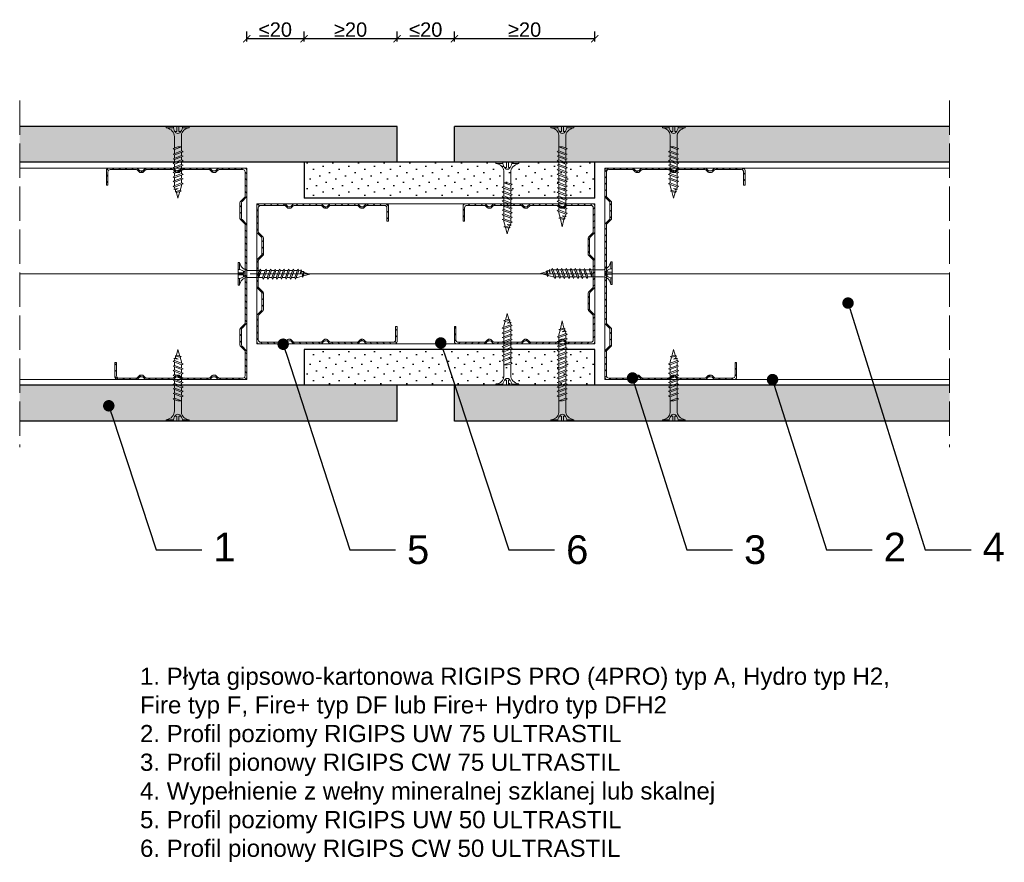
# Model space of a CAD drawing. Header units: millimetres. Extents: x 1770 to 2707, y 1567 to 1886.
# Tile 1 of 2: x 1770 to 2114, y 1567 to 1861. Entities that reach past the tile are written whole.
import ezdxf
from ezdxf import colors
from ezdxf.entities.mleader import LeaderData, LeaderLine
from ezdxf.math import Vec2, Vec3

# ---------------------------------------------------------------- set-up
doc = ezdxf.new("R2010")
doc.units = ezdxf.units.MM
doc.linetypes.add('ACAD_ISO02W100', pattern=[15, 12, -3])
for name, color, linetype, lineweight in [('_ISOVER WELNA', 7, 'BATTING', 9), ('_RIGIPS AKCESORIA', 7, 'Continuous', 18), ('_RIGIPS G-K', 7, 'Continuous', 25), ('_RIGIPS PROFIL', 7, 'Continuous', 18), ('OPISY', 7, 'Continuous', 9), ('PRZERYWANA', 7, 'ACAD_ISO02W100', 9), ('WYMIARY', 7, 'Continuous', 25)]:
    doc.layers.add(name, color=color, linetype=linetype, lineweight=lineweight)
doc.styles.get("Standard").update_dxf_attribs({"font": 'arial.ttf'})
doc.linetypes.add('BATTING', pattern='A,0.00254,-2.54,[134,ltypeshp.shx,S=2.54,R=0,X=-2.54,Y=0],-5.08,[134,ltypeshp.shx,S=2.54,R=180,X=2.54,Y=0],-2.54', length=10.16254)
doc.dimstyles.new('ISO-25', dxfattribs={"dimtxt": 5, "dimasz": 2.5, "dimexe": 2.5, "dimexo": 0.625, "dimtad": 1, "dimtxsty": 'Standard', "dimblk": 'ARCHTICK', "dimcen": 2.5, "dimadec": 0, "dimazin": 0, "dimtfac": 1, "dimtmove": 0, "dimatfit": 3, "dimfxl": 1, "dimfxlon": 1, "dimarcsym": 0})
pattern_1 = [(315, (-41.0986, 223.5387), (3.367596, 1.122532), [0, -3.175])]

# ---------------------------------------------------------------- blocks, each defined once
blk = doc.blocks.new('TN 25')
at = {"layer": '_RIGIPS AKCESORIA'}
for p, q in [((0, -0.84), (0, 7.16)), ((0, 7.16), (0.46, 7.16)), ((0.46, 7.16), (0.46, 4.78)), ((0.46, 4.78), (0, 4.78)), ((0, 3.5), (1.77, 3.5)), ((1.77, 3.5), (1.77, 4.2)), ((3.02, 4.46), (8.47, 4.46)), ((7.12, 4.46), (7.12, 3.18)), ((8.03, 2.01), (7.12, 4.46)), ((8.47, 4.46), (8.79, 5)), ((9.61, 1.51), (8.47, 4.46)), ((8.79, 5), (9.93, 2.01)), ((9, 4.46), (10.1, 4.46)), ((10.1, 4.46), (10.41, 5)), ((11.23, 1.51), (10.1, 4.46)), ((10.41, 5), (11.56, 2.01)), ((10.62, 4.46), (11.67, 4.46)), ((11.67, 4.46), (11.99, 5)), ((12.81, 1.51), (11.67, 4.46)), ((11.99, 5), (13.14, 2.01)), ((12.2, 4.46), (13.21, 4.46)), ((13.21, 4.46), (13.52, 5)), ((14.34, 1.51), (13.21, 4.46)), ((13.52, 5), (14.67, 2.01)), ((13.73, 4.46), (14.8, 4.46)), ((14.8, 4.46), (15.12, 5)), ((15.94, 1.51), (14.8, 4.46)), ((15.12, 5), (16.26, 2.01)), ((15.33, 4.46), (16.42, 4.46)), ((16.42, 4.46), (16.73, 5)), ((17.55, 1.51), (16.42, 4.46)), ((16.73, 5), (17.88, 2.01)), ((16.94, 4.46), (17.99, 4.46)), ((17.99, 4.46), (18.31, 5)), ((19.13, 1.51), (17.99, 4.46)), ((18.31, 5), (19.45, 2.01)), ((18.52, 4.46), (19.68, 4.46)), ((19.68, 4.46), (20, 5)), ((20.82, 1.51), (19.68, 4.46)), ((20, 5), (21.14, 2.01)), ((20.21, 4.46), (20.7, 4.46)), ((20.7, 4.46), (22.28, 3.98)), ((22.28, 3.98), (22.56, 4.37)), ((22.7, 2.36), (22.28, 3.98)), ((22.56, 4.37), (23.03, 2.71)), ((22.71, 3.85), (25, 3.24)), ((0, 2.83), (1.77, 2.83)), ((0.46, 1.64), (0, 1.64)), ((0.46, -0.84), (0.46, 1.64)), ((1.77, 2.83), (1.77, 2.18)), ((7.49, 2.01), (3.55, 2.01)), ((7.12, 3.18), (7.65, 1.53)), ((7.65, 1.53), (8.03, 2.01)), ((9.41, 2.01), (8.03, 2.01)), ((9.93, 2.01), (9.61, 1.51)), ((11.04, 2.01), (9.93, 2.01)), ((11.56, 2.01), (11.23, 1.51)), ((12.61, 2.01), (11.56, 2.01)), ((13.14, 2.01), (12.81, 1.51)), ((14.15, 2.01), (13.14, 2.01)), ((14.67, 2.01), (14.34, 1.51)), ((15.74, 2.01), (14.67, 2.01)), ((16.26, 2.01), (15.94, 1.51)), ((17.36, 2.01), (16.26, 2.01)), ((17.88, 2.01), (17.55, 1.51)), ((18.93, 2.01), (17.88, 2.01)), ((19.45, 2.01), (19.13, 1.51)), ((19.45, 2.01), (20.62, 2.01)), ((21.14, 2.01), (20.82, 1.51)), ((21.14, 2.01), (21.81, 2.12)), ((21.85, 1.83), (21.67, 3.28)), ((21.67, 3.28), (22.14, 2.4)), ((22.14, 2.4), (21.85, 1.83)), ((22.7, 2.36), (22.14, 2.4)), ((23.03, 2.71), (22.7, 2.36)), ((25, 3.24), (23.03, 2.71)), ((0, -0.84), (0.46, -0.84))]:
    blk.add_line(p, q, dxfattribs=at)
for centre, major_axis, ratio, start_param, end_param in [((3.09, 7.67), (0.17, 3.2), 0.826134, 1.773653, 3.180586), ((-0.04, 0.9), (0, 3.93), 0.848176, -0.720942, -0.151112), ((1.66, 3.18), (0, 0.895), 0.848176, -1.552777, -0.720942), ((3.37, -1.57), (0.28, 3.57), 0.832181, 0.035984, 1.430787), ((-2.73, 15.91), (0, 14.76), 0.848176, 3.399396, 3.475072), ((0.59, 4.62), (0, 2.81), 0.848176, 3.475072, 3.862535), ((1.66, 3.18), (0, 0.895), 0.848176, 3.862535, 4.730408)]:
    blk.add_ellipse(centre, major_axis=major_axis, ratio=ratio, start_param=start_param, end_param=end_param, dxfattribs=at)
blk = doc.blocks.new('CW 75 ULTRASTIL')
h = blk.add_hatch()
h.set_pattern_fill('ANSI31', color=256, scale=0.5, style=0)
h.paths.add_polyline_path([(106.07, 103.31, -0.414214), (106.87, 104.11), (115.19, 104.11, -0.198912), (115.55, 103.96), (116.25, 103.25, 0.198912), (116.61, 103.11), (117.19, 103.11, 0.198912), (117.55, 103.25), (118.25, 103.96, -0.198912), (118.61, 104.11), (127.89, 104.11, -0.198912), (128.25, 103.96), (128.95, 103.25, 0.198912), (129.31, 103.11), (129.89, 103.11, 0.198912), (130.25, 103.25), (130.95, 103.96, -0.198912), (131.31, 104.11), (140.59, 104.11, -0.198912), (140.95, 103.96), (141.65, 103.25, 0.198912), (142.01, 103.11), (142.59, 103.11, 0.198912), (142.95, 103.25), (143.65, 103.96, -0.198912), (144.01, 104.11), (153.17, 104.11, -0.414214), (153.97, 103.31), (153.97, 98.66), (154.52, 98.66), (154.52, 103.86, 0.414214), (153.72, 104.66), (144.01, 104.66, 0.198912), (143.65, 104.51), (142.95, 103.8, -0.198912), (142.59, 103.66), (142.01, 103.66, -0.198912), (141.65, 103.8), (140.95, 104.51, 0.198912), (140.59, 104.66), (131.31, 104.66, 0.198912), (130.95, 104.51), (130.25, 103.8, -0.198912), (129.89, 103.66), (129.31, 103.66, -0.198912), (128.95, 103.8), (128.25, 104.51, 0.198912), (127.89, 104.66), (118.61, 104.66, 0.198912), (118.25, 104.51), (117.55, 103.8, -0.198912), (117.19, 103.66), (116.61, 103.66, -0.198912), (116.25, 103.8), (115.55, 104.51, 0.198912), (115.19, 104.66), (106.32, 104.66, 0.414214), (105.52, 103.86), (105.52, 94.86, 0.198912), (105.67, 94.51), (107.17, 93, -0.198912), (107.32, 92.65), (107.32, 87.06, -0.198912), (107.17, 86.71), (105.67, 85.2, 0.198912), (105.52, 84.85), (105.52, 50.66, 0.198912), (105.67, 50.31), (107.17, 48.8, -0.198912), (107.32, 48.45), (107.32, 42.86, -0.198912), (107.17, 42.51), (105.67, 41, 0.198912), (105.52, 40.65), (105.52, 31.66, 0.414214), (106.32, 30.86), (115.19, 30.86, 0.198912), (115.55, 31), (116.25, 31.71, -0.198912), (116.61, 31.86), (117.19, 31.86, -0.198912), (117.55, 31.71), (118.25, 31, 0.198912), (118.61, 30.86), (127.89, 30.86, 0.198912), (128.25, 31), (128.95, 31.71, -0.198912), (129.31, 31.86), (129.89, 31.86, -0.198912), (130.25, 31.71), (130.95, 31, 0.198912), (131.31, 30.86), (140.59, 30.86, 0.198912), (140.95, 31), (141.65, 31.71, -0.198912), (142.01, 31.86), (142.59, 31.86, -0.198912), (142.95, 31.71), (143.65, 31, 0.198912), (144.01, 30.86), (150.72, 30.86, 0.414214), (151.52, 31.66), (151.52, 36.86), (150.97, 36.86), (150.97, 32.21, -0.414214), (150.17, 31.41), (144.01, 31.41, -0.198912), (143.65, 31.55), (142.95, 32.26, 0.198912), (142.59, 32.41), (142.01, 32.41, 0.198912), (141.65, 32.26), (140.95, 31.55, -0.198912), (140.59, 31.41), (131.31, 31.41, -0.198912), (130.95, 31.55), (130.25, 32.26, 0.198912), (129.89, 32.41), (129.31, 32.41, 0.198912), (128.95, 32.26), (128.25, 31.55, -0.198912), (127.89, 31.41), (118.61, 31.41, -0.198912), (118.25, 31.55), (117.55, 32.26, 0.198912), (117.19, 32.41), (116.61, 32.41, 0.198912), (116.25, 32.26), (115.55, 31.55, -0.198912), (115.19, 31.41), (106.87, 31.41, -0.414214), (106.07, 32.21), (106.07, 40.65, -0.198912), (106.22, 41), (107.72, 42.51, 0.198912), (107.87, 42.86), (107.87, 48.45, 0.198912), (107.72, 48.8), (106.22, 50.31, -0.198912), (106.07, 50.66), (106.07, 84.85, -0.198912), (106.22, 85.2), (107.72, 86.71, 0.198912), (107.87, 87.06), (107.87, 92.65, 0.198912), (107.72, 93), (106.22, 94.51, -0.198912), (106.07, 94.86)])
at = {"layer": '_RIGIPS PROFIL'}
for p, q in [((105.52, 103.86), (105.52, 94.86)), ((106.07, 103.31), (106.07, 94.86)), ((115.19, 104.66), (106.32, 104.66)), ((115.19, 104.11), (106.87, 104.11)), ((115.55, 104.51), (116.25, 103.8)), ((115.55, 103.96), (116.25, 103.25)), ((117.19, 103.66), (116.61, 103.66)), ((118.25, 104.51), (117.55, 103.8)), ((118.25, 103.96), (117.55, 103.25)), ((127.89, 104.66), (118.61, 104.66)), ((127.89, 104.11), (118.61, 104.11)), ((128.25, 104.51), (128.95, 103.8)), ((128.25, 103.96), (128.95, 103.25)), ((129.89, 103.66), (129.31, 103.66)), ((130.95, 104.51), (130.25, 103.8)), ((130.95, 103.96), (130.25, 103.25)), ((131.31, 104.66), (140.59, 104.66)), ((131.31, 104.11), (140.59, 104.11)), ((140.95, 104.51), (141.65, 103.8)), ((140.95, 103.96), (141.65, 103.25)), ((142.59, 103.66), (142.01, 103.66)), ((143.65, 104.51), (142.95, 103.8)), ((143.65, 103.96), (142.95, 103.25)), ((153.72, 104.66), (144.01, 104.66)), ((153.17, 104.11), (144.01, 104.11)), ((153.97, 98.66), (153.97, 103.31)), ((154.52, 98.66), (154.52, 103.86)), ((117.19, 103.11), (116.61, 103.11)), ((129.89, 103.11), (129.31, 103.11)), ((142.59, 103.11), (142.01, 103.11)), ((153.97, 98.66), (154.52, 98.66)), ((107.17, 93), (105.67, 94.51)), ((107.72, 93), (106.22, 94.51)), ((107.32, 92.65), (107.32, 87.06)), ((107.87, 92.65), (107.87, 87.06)), ((107.17, 86.71), (105.67, 85.2)), ((107.72, 86.71), (106.22, 85.2)), ((105.52, 84.85), (105.52, 50.66)), ((106.07, 84.85), (106.07, 50.66)), ((107.17, 48.8), (105.67, 50.31)), ((107.72, 48.8), (106.22, 50.31)), ((107.32, 42.86), (107.32, 48.45)), ((107.87, 42.86), (107.87, 48.45)), ((107.17, 42.51), (105.67, 41)), ((107.72, 42.51), (106.22, 41)), ((105.52, 31.66), (105.52, 40.65)), ((106.07, 32.21), (106.07, 40.65)), ((150.97, 36.86), (150.97, 32.21)), ((150.97, 36.86), (151.52, 36.86)), ((151.52, 36.86), (151.52, 31.66)), ((115.19, 31.41), (106.87, 31.41)), ((115.55, 31.55), (116.25, 32.26)), ((115.55, 31), (116.25, 31.71)), ((117.19, 32.41), (116.61, 32.41)), ((117.19, 31.86), (116.61, 31.86)), ((118.25, 31.55), (117.55, 32.26)), ((118.25, 31), (117.55, 31.71)), ((127.89, 31.41), (118.61, 31.41)), ((128.25, 31.55), (128.95, 32.26)), ((128.25, 31), (128.95, 31.71)), ((129.89, 32.41), (129.31, 32.41)), ((129.89, 31.86), (129.31, 31.86)), ((130.95, 31.55), (130.25, 32.26)), ((130.95, 31), (130.25, 31.71)), ((131.31, 31.41), (140.59, 31.41)), ((140.95, 31.55), (141.65, 32.26)), ((140.95, 31), (141.65, 31.71)), ((142.59, 32.41), (142.01, 32.41)), ((142.59, 31.86), (142.01, 31.86)), ((143.65, 31.55), (142.95, 32.26)), ((143.65, 31), (142.95, 31.71)), ((150.17, 31.41), (144.01, 31.41)), ((115.19, 30.86), (106.32, 30.86)), ((127.89, 30.86), (118.61, 30.86)), ((131.31, 30.86), (140.59, 30.86)), ((150.72, 30.86), (144.01, 30.86))]:
    blk.add_line(p, q, dxfattribs=at)
for centre, radius, start, end in [((106.32, 103.86), 0.8, 90, 180), ((106.87, 103.31), 0.8, 90, 180), ((115.19, 104.16), 0.5, 45, 90), ((115.19, 103.61), 0.5, 45, 90), ((116.61, 104.16), 0.5, 225, 270), ((116.61, 103.61), 0.5, 225, 270), ((117.19, 104.16), 0.5, 270, 315), ((117.19, 103.61), 0.5, 270, 315), ((118.61, 104.16), 0.5, 90, 135), ((118.61, 103.61), 0.5, 90, 135), ((127.89, 104.16), 0.5, 45, 90), ((127.89, 103.61), 0.5, 45, 90), ((129.31, 104.16), 0.5, 225, 270), ((129.31, 103.61), 0.5, 225, 270), ((129.89, 104.16), 0.5, 270, 315), ((129.89, 103.61), 0.5, 270, 315), ((131.31, 104.16), 0.5, 90, 135), ((131.31, 103.61), 0.5, 90, 135), ((140.59, 104.16), 0.5, 45, 90), ((140.59, 103.61), 0.5, 45, 90), ((142.01, 104.16), 0.5, 225, 270), ((142.01, 103.61), 0.5, 225, 270), ((142.59, 104.16), 0.5, 270, 315), ((142.59, 103.61), 0.5, 270, 315), ((144.01, 104.16), 0.5, 90, 135), ((144.01, 103.61), 0.5, 90, 135), ((153.17, 103.31), 0.8, 0, 90), ((153.72, 103.86), 0.8, 0, 90), ((106.02, 94.86), 0.5, 180, 225), ((106.57, 94.86), 0.5, 180, 225), ((106.82, 92.65), 0.5, 0, 45), ((107.37, 92.65), 0.5, 0, 45), ((106.82, 87.06), 0.5, 315, 0), ((107.37, 87.06), 0.5, 315, 0), ((106.02, 84.85), 0.5, 135, 180), ((106.57, 84.85), 0.5, 135, 180), ((106.02, 50.66), 0.5, 180, 225), ((106.57, 50.66), 0.5, 180, 225), ((106.82, 48.45), 0.5, 0, 45), ((107.37, 48.45), 0.5, 0, 45), ((106.82, 42.86), 0.5, 315, 0), ((107.37, 42.86), 0.5, 315, 0), ((106.02, 40.65), 0.5, 135, 180), ((106.57, 40.65), 0.5, 135, 180), ((106.32, 31.66), 0.8, 180, 270), ((106.87, 32.21), 0.8, 180, 270), ((115.19, 31.91), 0.5, 270, 315), ((115.19, 31.36), 0.5, 270, 315), ((116.61, 31.91), 0.5, 90, 135), ((116.61, 31.36), 0.5, 90, 135), ((117.19, 31.91), 0.5, 45, 90), ((117.19, 31.36), 0.5, 45, 90), ((118.61, 31.91), 0.5, 225, 270), ((118.61, 31.36), 0.5, 225, 270), ((127.89, 31.91), 0.5, 270, 315), ((127.89, 31.36), 0.5, 270, 315), ((129.31, 31.91), 0.5, 90, 135), ((129.31, 31.36), 0.5, 90, 135), ((129.89, 31.91), 0.5, 45, 90), ((129.89, 31.36), 0.5, 45, 90), ((131.31, 31.91), 0.5, 225, 270), ((131.31, 31.36), 0.5, 225, 270), ((140.59, 31.91), 0.5, 270, 315), ((140.59, 31.36), 0.5, 270, 315), ((142.01, 31.91), 0.5, 90, 135), ((142.01, 31.36), 0.5, 90, 135), ((142.59, 31.91), 0.5, 45, 90), ((142.59, 31.36), 0.5, 45, 90), ((144.01, 31.91), 0.5, 225, 270), ((144.01, 31.36), 0.5, 225, 270), ((150.17, 32.21), 0.8, 270, 0), ((150.72, 31.66), 0.8, 270, 0)]:
    blk.add_arc(centre, radius, start, end, dxfattribs=at)
blk = doc.blocks.new('CW 50 ULTRASTIL')
h = blk.add_hatch()
h.set_pattern_fill('ANSI31', color=256, scale=0.5, style=0)
h.paths.add_polyline_path([(28.56, 40.65, -0.198912), (28.71, 41), (30.21, 42.51, 0.198912), (30.36, 42.86), (30.36, 48.45, 0.198912), (30.21, 48.8), (28.71, 50.31, -0.198912), (28.56, 50.66), (28.56, 59.85, -0.198912), (28.71, 60.2), (30.21, 61.71, 0.198912), (30.36, 62.06), (30.36, 67.65, 0.198912), (30.21, 68), (28.71, 69.51, -0.198912), (28.56, 69.86), (28.56, 78.31, -0.414214), (29.36, 79.11), (37.68, 79.11, -0.198912), (38.04, 78.96), (38.74, 78.25, 0.198912), (39.1, 78.11), (39.68, 78.11, 0.198912), (40.04, 78.25), (40.74, 78.96, -0.198912), (41.1, 79.11), (50.38, 79.11, -0.198912), (50.74, 78.96), (51.44, 78.25, 0.198912), (51.8, 78.11), (52.38, 78.11, 0.198912), (52.74, 78.25), (53.44, 78.96, -0.198912), (53.8, 79.11), (63.08, 79.11, -0.198912), (63.44, 78.96), (64.14, 78.25, 0.198912), (64.5, 78.11), (65.08, 78.11, 0.198912), (65.44, 78.25), (66.14, 78.96, -0.198912), (66.5, 79.11), (75.66, 79.11, -0.414214), (76.46, 78.31), (76.46, 73.66), (77.01, 73.66), (77.01, 78.86, 0.414214), (76.21, 79.66), (66.5, 79.66, 0.198912), (66.14, 79.51), (65.44, 78.8, -0.198912), (65.08, 78.66), (64.5, 78.66, -0.198912), (64.14, 78.8), (63.44, 79.51, 0.198912), (63.08, 79.66), (53.8, 79.66, 0.198912), (53.44, 79.51), (52.74, 78.8, -0.198912), (52.38, 78.66), (51.8, 78.66, -0.198912), (51.44, 78.8), (50.74, 79.51, 0.198912), (50.38, 79.66), (41.1, 79.66, 0.198912), (40.74, 79.51), (40.04, 78.8, -0.198912), (39.68, 78.66), (39.1, 78.66, -0.198912), (38.74, 78.8), (38.04, 79.51, 0.198912), (37.68, 79.66), (28.81, 79.66, 0.414214), (28.01, 78.86), (28.01, 69.86, 0.198912), (28.16, 69.51), (29.66, 68, -0.198912), (29.81, 67.65), (29.81, 62.06, -0.198912), (29.66, 61.71), (28.16, 60.2, 0.198912), (28.01, 59.85), (28.01, 50.66, 0.198912), (28.16, 50.31), (29.66, 48.8, -0.198912), (29.81, 48.45), (29.81, 42.86, -0.198912), (29.66, 42.51), (28.16, 41, 0.198912), (28.01, 40.65), (28.01, 31.66, 0.414214), (28.81, 30.86), (37.68, 30.86, 0.198912), (38.04, 31), (38.74, 31.71, -0.198912), (39.1, 31.86), (39.68, 31.86, -0.198912), (40.04, 31.71), (40.74, 31, 0.198912), (41.1, 30.86), (50.38, 30.86, 0.198912), (50.74, 31), (51.44, 31.71, -0.198912), (51.8, 31.86), (52.38, 31.86, -0.198912), (52.74, 31.71), (53.44, 31, 0.198912), (53.8, 30.86), (63.08, 30.86, 0.198912), (63.44, 31), (64.14, 31.71, -0.198912), (64.5, 31.86), (65.08, 31.86, -0.198912), (65.44, 31.71), (66.14, 31, 0.198912), (66.5, 30.86), (73.21, 30.86, 0.414214), (74.01, 31.66), (74.01, 36.86), (73.46, 36.86), (73.46, 32.21, -0.414214), (72.66, 31.41), (66.5, 31.41, -0.198912), (66.14, 31.55), (65.44, 32.26, 0.198912), (65.08, 32.41), (64.5, 32.41, 0.198912), (64.14, 32.26), (63.44, 31.55, -0.198912), (63.08, 31.41), (53.8, 31.41, -0.198912), (53.44, 31.55), (52.74, 32.26, 0.198912), (52.38, 32.41), (51.8, 32.41, 0.198912), (51.44, 32.26), (50.74, 31.55, -0.198912), (50.38, 31.41), (41.1, 31.41, -0.198912), (40.74, 31.55), (40.04, 32.26, 0.198912), (39.68, 32.41), (39.1, 32.41, 0.198912), (38.74, 32.26), (38.04, 31.55, -0.198912), (37.68, 31.41), (29.36, 31.41, -0.414214), (28.56, 32.21)])
at = {"layer": '_RIGIPS PROFIL'}
for p, q in [((37.68, 79.66), (28.81, 79.66)), ((37.68, 79.11), (29.36, 79.11)), ((38.04, 79.51), (38.74, 78.8)), ((40.74, 79.51), (40.04, 78.8)), ((50.38, 79.66), (41.1, 79.66)), ((50.38, 79.11), (41.1, 79.11)), ((50.74, 79.51), (51.44, 78.8)), ((53.44, 79.51), (52.74, 78.8)), ((53.8, 79.66), (63.08, 79.66)), ((53.8, 79.11), (63.08, 79.11)), ((63.44, 79.51), (64.14, 78.8)), ((66.14, 79.51), (65.44, 78.8)), ((76.21, 79.66), (66.5, 79.66)), ((75.66, 79.11), (66.5, 79.11)), ((28.01, 78.86), (28.01, 69.86)), ((28.56, 78.31), (28.56, 69.86)), ((38.04, 78.96), (38.74, 78.25)), ((39.68, 78.66), (39.1, 78.66)), ((39.68, 78.11), (39.1, 78.11)), ((40.74, 78.96), (40.04, 78.25)), ((50.74, 78.96), (51.44, 78.25)), ((52.38, 78.66), (51.8, 78.66)), ((52.38, 78.11), (51.8, 78.11)), ((53.44, 78.96), (52.74, 78.25)), ((63.44, 78.96), (64.14, 78.25)), ((65.08, 78.66), (64.5, 78.66)), ((65.08, 78.11), (64.5, 78.11)), ((66.14, 78.96), (65.44, 78.25)), ((76.46, 73.66), (76.46, 78.31)), ((77.01, 73.66), (77.01, 78.86)), ((76.46, 73.66), (77.01, 73.66)), ((29.66, 68), (28.16, 69.51)), ((30.21, 68), (28.71, 69.51)), ((29.81, 67.65), (29.81, 62.06)), ((30.36, 67.65), (30.36, 62.06)), ((28.01, 59.85), (28.01, 50.66)), ((29.66, 61.71), (28.16, 60.2)), ((28.56, 59.85), (28.56, 50.66)), ((30.21, 61.71), (28.71, 60.2)), ((29.66, 48.8), (28.16, 50.31)), ((30.21, 48.8), (28.71, 50.31)), ((29.81, 42.86), (29.81, 48.45)), ((30.36, 42.86), (30.36, 48.45)), ((29.66, 42.51), (28.16, 41)), ((30.21, 42.51), (28.71, 41)), ((28.01, 31.66), (28.01, 40.65)), ((28.56, 32.21), (28.56, 40.65)), ((73.46, 36.86), (73.46, 32.21)), ((73.46, 36.86), (74.01, 36.86)), ((74.01, 36.86), (74.01, 31.66)), ((37.68, 31.41), (29.36, 31.41)), ((38.04, 31.55), (38.74, 32.26)), ((38.04, 31), (38.74, 31.71)), ((39.68, 32.41), (39.1, 32.41)), ((39.68, 31.86), (39.1, 31.86)), ((40.74, 31.55), (40.04, 32.26)), ((40.74, 31), (40.04, 31.71)), ((50.38, 31.41), (41.1, 31.41)), ((50.74, 31.55), (51.44, 32.26)), ((50.74, 31), (51.44, 31.71)), ((52.38, 32.41), (51.8, 32.41)), ((52.38, 31.86), (51.8, 31.86)), ((53.44, 31.55), (52.74, 32.26)), ((53.44, 31), (52.74, 31.71)), ((53.8, 31.41), (63.08, 31.41)), ((63.44, 31.55), (64.14, 32.26)), ((63.44, 31), (64.14, 31.71)), ((65.08, 32.41), (64.5, 32.41)), ((65.08, 31.86), (64.5, 31.86)), ((66.14, 31.55), (65.44, 32.26)), ((66.14, 31), (65.44, 31.71)), ((72.66, 31.41), (66.5, 31.41)), ((37.68, 30.86), (28.81, 30.86)), ((50.38, 30.86), (41.1, 30.86)), ((53.8, 30.86), (63.08, 30.86)), ((73.21, 30.86), (66.5, 30.86))]:
    blk.add_line(p, q, dxfattribs=at)
for centre, radius, start, end in [((28.81, 78.86), 0.8, 90, 180), ((29.36, 78.31), 0.8, 90, 180), ((37.68, 79.16), 0.5, 45, 90), ((37.68, 78.61), 0.5, 45, 90), ((41.1, 79.16), 0.5, 90, 135), ((41.1, 78.61), 0.5, 90, 135), ((50.38, 79.16), 0.5, 45, 90), ((50.38, 78.61), 0.5, 45, 90), ((53.8, 79.16), 0.5, 90, 135), ((53.8, 78.61), 0.5, 90, 135), ((63.08, 79.16), 0.5, 45, 90), ((63.08, 78.61), 0.5, 45, 90), ((66.5, 79.16), 0.5, 90, 135), ((66.5, 78.61), 0.5, 90, 135), ((75.66, 78.31), 0.8, 0, 90), ((76.21, 78.86), 0.8, 0, 90), ((39.1, 79.16), 0.5, 225, 270), ((39.1, 78.61), 0.5, 225, 270), ((39.68, 79.16), 0.5, 270, 315), ((39.68, 78.61), 0.5, 270, 315), ((51.8, 79.16), 0.5, 225, 270), ((51.8, 78.61), 0.5, 225, 270), ((52.38, 79.16), 0.5, 270, 315), ((52.38, 78.61), 0.5, 270, 315), ((64.5, 79.16), 0.5, 225, 270), ((64.5, 78.61), 0.5, 225, 270), ((65.08, 79.16), 0.5, 270, 315), ((65.08, 78.61), 0.5, 270, 315), ((28.51, 69.86), 0.5, 180, 225), ((29.06, 69.86), 0.5, 180, 225), ((29.31, 67.65), 0.5, 0, 45), ((29.86, 67.65), 0.5, 0, 45), ((29.31, 62.06), 0.5, 315, 0), ((29.86, 62.06), 0.5, 315, 0), ((28.51, 59.85), 0.5, 135, 180), ((29.06, 59.85), 0.5, 135, 180), ((28.51, 50.66), 0.5, 180, 225), ((29.06, 50.66), 0.5, 180, 225), ((29.31, 48.45), 0.5, 0, 45), ((29.86, 48.45), 0.5, 0, 45), ((29.31, 42.86), 0.5, 315, 0), ((29.86, 42.86), 0.5, 315, 0), ((28.51, 40.65), 0.5, 135, 180), ((29.06, 40.65), 0.5, 135, 180), ((28.81, 31.66), 0.8, 180, 270), ((29.36, 32.21), 0.8, 180, 270), ((37.68, 31.91), 0.5, 270, 315), ((37.68, 31.36), 0.5, 270, 315), ((39.1, 31.91), 0.5, 90, 135), ((39.1, 31.36), 0.5, 90, 135), ((39.68, 31.91), 0.5, 45, 90), ((39.68, 31.36), 0.5, 45, 90), ((41.1, 31.91), 0.5, 225, 270), ((41.1, 31.36), 0.5, 225, 270), ((50.38, 31.91), 0.5, 270, 315), ((50.38, 31.36), 0.5, 270, 315), ((51.8, 31.91), 0.5, 90, 135), ((51.8, 31.36), 0.5, 90, 135), ((52.38, 31.91), 0.5, 45, 90), ((52.38, 31.36), 0.5, 45, 90), ((53.8, 31.91), 0.5, 225, 270), ((53.8, 31.36), 0.5, 225, 270), ((63.08, 31.91), 0.5, 270, 315), ((63.08, 31.36), 0.5, 270, 315), ((64.5, 31.91), 0.5, 90, 135), ((64.5, 31.36), 0.5, 90, 135), ((65.08, 31.91), 0.5, 45, 90), ((65.08, 31.36), 0.5, 45, 90), ((66.5, 31.91), 0.5, 225, 270), ((66.5, 31.36), 0.5, 225, 270), ((72.66, 32.21), 0.8, 270, 0), ((73.21, 31.66), 0.8, 270, 0)]:
    blk.add_arc(centre, radius, start, end, dxfattribs=at)
blk = doc.blocks.new('TN 35')
at = {"layer": '_RIGIPS AKCESORIA'}
for p, q in [((0, -0.84), (0, 7.16)), ((0, 7.16), (0.46, 7.16)), ((0.46, 7.16), (0.46, 4.78)), ((0.46, 4.78), (0, 4.78)), ((0, 3.5), (1.77, 3.5)), ((1.77, 3.5), (1.77, 4.2)), ((3.02, 4.46), (8.47, 4.46)), ((7.12, 4.46), (7.12, 3.18)), ((8.03, 2.01), (7.12, 4.46)), ((8.47, 4.46), (8.79, 5)), ((9.61, 1.51), (8.47, 4.46)), ((8.79, 5), (9.93, 2.01)), ((9, 4.46), (10.1, 4.46)), ((10.1, 4.46), (10.41, 5)), ((11.23, 1.51), (10.1, 4.46)), ((10.41, 5), (11.56, 2.01)), ((10.62, 4.46), (11.67, 4.46)), ((11.67, 4.46), (11.99, 5)), ((12.81, 1.51), (11.67, 4.46)), ((11.99, 5), (13.14, 2.01)), ((12.2, 4.46), (13.21, 4.46)), ((13.21, 4.46), (13.52, 5)), ((14.34, 1.51), (13.21, 4.46)), ((13.52, 5), (14.67, 2.01)), ((13.73, 4.46), (14.8, 4.46)), ((14.8, 4.46), (15.12, 5)), ((15.94, 1.51), (14.8, 4.46)), ((15.12, 5), (16.26, 2.01)), ((15.33, 4.46), (16.42, 4.46)), ((16.42, 4.46), (16.73, 5)), ((17.55, 1.51), (16.42, 4.46)), ((16.73, 5), (17.88, 2.01)), ((16.94, 4.46), (17.99, 4.46)), ((17.99, 4.46), (18.31, 5)), ((19.13, 1.51), (17.99, 4.46)), ((18.31, 5), (19.45, 2.01)), ((18.52, 4.46), (19.57, 4.46)), ((19.57, 4.46), (19.88, 5)), ((20.7, 1.51), (19.57, 4.46)), ((19.88, 5), (21.03, 2.01)), ((20.09, 4.46), (21.14, 4.46)), ((21.14, 4.46), (21.46, 5)), ((22.28, 1.51), (21.14, 4.46)), ((21.46, 5), (22.6, 2.01)), ((21.67, 4.46), (22.72, 4.46)), ((22.72, 4.46), (23.03, 5)), ((23.85, 1.51), (22.72, 4.46)), ((23.03, 5), (24.18, 2.01)), ((23.24, 4.46), (24.29, 4.46)), ((24.29, 4.46), (24.61, 5)), ((25.43, 1.51), (24.29, 4.46)), ((24.61, 5), (25.75, 2.01)), ((24.81, 4.46), (25.87, 4.46)), ((25.87, 4.46), (26.18, 5)), ((27, 1.51), (25.87, 4.46)), ((26.18, 5), (27.33, 2.01)), ((26.39, 4.46), (27.44, 4.46)), ((27.44, 4.46), (27.76, 5)), ((28.58, 1.51), (27.44, 4.46)), ((27.76, 5), (28.9, 2.01)), ((27.96, 4.46), (29.13, 4.46)), ((29.13, 4.46), (29.45, 5)), ((30.27, 1.51), (29.13, 4.46)), ((29.45, 5), (30.59, 2.01)), ((29.65, 4.46), (30.15, 4.46)), ((30.15, 4.46), (31.73, 3.98)), ((31.73, 3.98), (32.01, 4.37)), ((32.15, 2.36), (31.73, 3.98)), ((32.01, 4.37), (32.48, 2.71)), ((32.16, 3.85), (35, 3.24)), ((0, 2.83), (1.77, 2.83)), ((0.46, 1.64), (0, 1.64)), ((0.46, -0.84), (0.46, 1.64)), ((1.77, 2.83), (1.77, 2.18)), ((7.49, 2.01), (3.55, 2.01)), ((7.12, 3.18), (7.65, 1.53)), ((7.65, 1.53), (8.03, 2.01)), ((9.41, 2.01), (8.03, 2.01)), ((9.93, 2.01), (9.61, 1.51)), ((11.04, 2.01), (9.93, 2.01)), ((11.56, 2.01), (11.23, 1.51)), ((12.61, 2.01), (11.56, 2.01)), ((13.14, 2.01), (12.81, 1.51)), ((14.15, 2.01), (13.14, 2.01)), ((14.67, 2.01), (14.34, 1.51)), ((15.74, 2.01), (14.67, 2.01)), ((16.26, 2.01), (15.94, 1.51)), ((17.36, 2.01), (16.26, 2.01)), ((17.88, 2.01), (17.55, 1.51)), ((18.93, 2.01), (17.84, 2.01)), ((19.45, 2.01), (19.13, 1.51)), ((20.51, 2.01), (19.41, 2.01)), ((21.03, 2.01), (20.7, 1.51)), ((22.08, 2.01), (20.99, 2.01)), ((22.6, 2.01), (22.28, 1.51)), ((23.66, 2.01), (22.56, 2.01)), ((24.18, 2.01), (23.85, 1.51)), ((25.23, 2.01), (24.14, 2.01)), ((25.75, 2.01), (25.43, 1.51)), ((26.81, 2.01), (25.71, 2.01)), ((27.33, 2.01), (27, 1.51)), ((28.38, 2.01), (27.33, 2.01)), ((28.9, 2.01), (28.58, 1.51)), ((28.9, 2.01), (30.07, 2.01)), ((30.59, 2.01), (30.27, 1.51)), ((30.59, 2.01), (31.26, 2.12)), ((31.3, 1.83), (31.12, 3.28)), ((31.12, 3.28), (31.59, 2.4)), ((31.59, 2.4), (31.3, 1.83)), ((32.15, 2.36), (31.59, 2.4)), ((32.48, 2.71), (32.15, 2.36)), ((35, 3.24), (32.48, 2.71)), ((0, -0.84), (0.46, -0.84))]:
    blk.add_line(p, q, dxfattribs=at)
for centre, major_axis, ratio, start_param, end_param in [((3.09, 7.67), (0.17, 3.2), 0.826134, 1.773653, 3.180586), ((-0.04, 0.9), (0, 3.93), 0.848176, -0.720942, -0.151112), ((1.66, 3.18), (0, 0.895), 0.848176, -1.552777, -0.720942), ((3.37, -1.57), (0.28, 3.57), 0.832181, 0.035984, 1.430787), ((-2.73, 15.91), (0, 14.76), 0.848176, 3.399396, 3.475072), ((0.59, 4.62), (0, 2.81), 0.848176, 3.475072, 3.862535), ((1.66, 3.18), (0, 0.895), 0.848176, 3.862535, 4.730408)]:
    blk.add_ellipse(centre, major_axis=major_axis, ratio=ratio, start_param=start_param, end_param=end_param, dxfattribs=at)
blk = doc.blocks.new('_ArchTick')
at = {"color": 0, "linetype": 'ByBlock', "const_width": 0.15}
blk.add_lwpolyline([(-0.5, -0.5), (0.5, 0.5)], dxfattribs=at)
blk = doc.blocks.new('*D10')
at = {"layer": 'Defpoints', "color": 0, "transparency": 16777216}
for p in [(1849.53, 1854.77), (1849.53, 1811.67), (1869.53, 1811.67)]:
    blk.add_point(p, dxfattribs=at)
at = {"layer": 'WYMIARY', "color": 0, "lineweight": -2, "transparency": 16777216}
for p, q in [((1849.53, 1853.77), (1849.53, 1857.27)), ((1869.53, 1853.77), (1869.53, 1857.27)), ((1869.53, 1854.77), (1849.53, 1854.77))]:
    blk.add_line(p, q, dxfattribs=at)
at = {"layer": 'WYMIARY', "color": 0, "lineweight": -2, "transparency": 16777216, "xscale": 2.5, "yscale": 2.5, "zscale": 2.5, "rotation": 180}
blk.add_blockref('_ArchTick', (1849.53, 1854.77), dxfattribs=at)
at = {"layer": 'WYMIARY', "color": 0, "lineweight": -2, "transparency": 16777216, "xscale": 2.5, "yscale": 2.5, "zscale": 2.5}
blk.add_blockref('_ArchTick', (1869.53, 1854.77), dxfattribs=at)
at = {"layer": 'WYMIARY', "color": 0, "transparency": 16777216, "insert": (1859.53, 1857.94), "char_height": 5, "attachment_point": 5}
blk.add_mtext('≤20', dxfattribs=at)
blk = doc.blocks.new('*D11')
at = {"layer": 'Defpoints', "color": 0, "transparency": 16777216}
for p in [(1869.53, 1854.77), (1869.53, 1811.67), (1902.03, 1811.67)]:
    blk.add_point(p, dxfattribs=at)
at = {"layer": 'WYMIARY', "color": 0, "lineweight": -2, "transparency": 16777216}
for p, q in [((1869.53, 1853.77), (1869.53, 1857.27)), ((1902.03, 1853.77), (1902.03, 1857.27)), ((1902.03, 1854.77), (1869.53, 1854.77))]:
    blk.add_line(p, q, dxfattribs=at)
at = {"layer": 'WYMIARY', "color": 0, "lineweight": -2, "transparency": 16777216, "xscale": 2.5, "yscale": 2.5, "zscale": 2.5, "rotation": 180}
blk.add_blockref('_ArchTick', (1869.53, 1854.77), dxfattribs=at)
at = {"layer": 'WYMIARY', "color": 0, "lineweight": -2, "transparency": 16777216, "xscale": 2.5, "yscale": 2.5, "zscale": 2.5}
blk.add_blockref('_ArchTick', (1902.03, 1854.77), dxfattribs=at)
at = {"layer": 'WYMIARY', "color": 0, "transparency": 16777216, "insert": (1885.78, 1857.94), "char_height": 5, "attachment_point": 5}
blk.add_mtext('≥20', dxfattribs=at)
blk = doc.blocks.new('*D12')
at = {"layer": 'Defpoints', "color": 0, "transparency": 16777216}
for p in [(1902.03, 1854.77), (1902.03, 1811.67), (1922.03, 1811.67)]:
    blk.add_point(p, dxfattribs=at)
at = {"layer": 'WYMIARY', "color": 0, "lineweight": -2, "transparency": 16777216}
for p, q in [((1902.03, 1853.77), (1902.03, 1857.27)), ((1922.03, 1853.77), (1922.03, 1857.27)), ((1922.03, 1854.77), (1902.03, 1854.77))]:
    blk.add_line(p, q, dxfattribs=at)
at = {"layer": 'WYMIARY', "color": 0, "lineweight": -2, "transparency": 16777216, "xscale": 2.5, "yscale": 2.5, "zscale": 2.5, "rotation": 180}
blk.add_blockref('_ArchTick', (1902.03, 1854.77), dxfattribs=at)
at = {"layer": 'WYMIARY', "color": 0, "lineweight": -2, "transparency": 16777216, "xscale": 2.5, "yscale": 2.5, "zscale": 2.5}
blk.add_blockref('_ArchTick', (1922.03, 1854.77), dxfattribs=at)
at = {"layer": 'WYMIARY', "color": 0, "transparency": 16777216, "insert": (1912.03, 1857.94), "char_height": 5, "attachment_point": 5}
blk.add_mtext('≤20', dxfattribs=at)
blk = doc.blocks.new('*D13')
at = {"layer": 'Defpoints', "color": 0, "transparency": 16777216}
for p in [(1922.03, 1854.77), (1922.03, 1824.17), (1971.03, 1811.67)]:
    blk.add_point(p, dxfattribs=at)
at = {"layer": 'WYMIARY', "color": 0, "lineweight": -2, "transparency": 16777216}
for p, q in [((1922.03, 1853.77), (1922.03, 1857.27)), ((1971.03, 1853.77), (1971.03, 1857.27)), ((1971.03, 1854.77), (1922.03, 1854.77))]:
    blk.add_line(p, q, dxfattribs=at)
at = {"layer": 'WYMIARY', "color": 0, "lineweight": -2, "transparency": 16777216, "xscale": 2.5, "yscale": 2.5, "zscale": 2.5, "rotation": 180}
blk.add_blockref('_ArchTick', (1922.03, 1854.77), dxfattribs=at)
at = {"layer": 'WYMIARY', "color": 0, "lineweight": -2, "transparency": 16777216, "xscale": 2.5, "yscale": 2.5, "zscale": 2.5}
blk.add_blockref('_ArchTick', (1971.03, 1854.77), dxfattribs=at)
at = {"layer": 'WYMIARY', "color": 0, "transparency": 16777216, "insert": (1946.53, 1857.94), "char_height": 5, "attachment_point": 5}
blk.add_mtext('≥20', dxfattribs=at)
blk = doc.blocks.new('_Dot')
at = {"color": 0, "linetype": 'ByBlock', "lineweight": -2}
blk.add_line((-0.5, 0), (-1, 0), dxfattribs=at)
at = {"color": 0, "linetype": 'ByBlock', "const_width": 0.5}
blk.add_lwpolyline([(-0.25, 0, 1), (0.25, 0, 1)], format="xyb", close=True, dxfattribs=at)

msp = doc.modelspace()

# ---------------------------------------------------------------- hatches: boundary and pattern name
at = {"layer": '_RIGIPS G-K'}
h = msp.add_hatch(dxfattribs=at)
h.set_pattern_fill('DOTS', color=256, scale=2, angle=-45, style=0)
h.set_pattern_definition([(315, (403.7154, 3725.2028), (3.367596, 1.122532), [0, -3.175])])
h.paths.add_polyline_path([(1902.03, 1811.666), (1902.03, 1824.166), (1770.275, 1824.166), (1770.275, 1811.666)])
h.paths.add_polyline_path([(1922.03, 1824.166), (1922.03, 1811.666), (2094.883, 1811.666), (2094.883, 1824.166)])
h = msp.add_hatch(dxfattribs=at)
h.set_pattern_fill('DOTS', color=256, scale=2, angle=-45, style=0)
h.set_pattern_definition([(315, (-41.0986, 225.3387), (3.367596, 1.122532), [0, -3.175])])
h.paths.add_polyline_path([(1971.03, 1811.666), (1869.53, 1811.666), (1869.53, 1799.166), (1971.03, 1799.166)])
h = msp.add_hatch(dxfattribs=at)
h.set_pattern_fill('DOTS', color=256, scale=2, angle=-45, style=0)
h.set_pattern_definition(pattern_1)
h.paths.add_polyline_path([(1971.03, 1746.366), (1869.53, 1746.366), (1869.53, 1733.866), (1971.03, 1733.866)])
h = msp.add_hatch(dxfattribs=at)
h.set_pattern_fill('DOTS', color=256, scale=2, angle=-45, style=0)
h.set_pattern_definition(pattern_1)
h.paths.add_polyline_path([(2094.883, 1733.866), (1922.03, 1733.866), (1922.03, 1721.366), (2094.883, 1721.366)])
h.paths.add_polyline_path([(1902.03, 1733.866), (1869.53, 1733.866), (1770.275, 1733.866), (1770.275, 1721.366), (1902.03, 1721.366)])

# ---------------------------------------------------------------- linework, layer by layer
at = {"layer": '_ISOVER WELNA', "ltscale": 3.6}
for p, q in [((1848.98, 1772.766), (1770.275, 1772.766)), ((2094.883, 1772.766), (1975.08, 1772.766))]:
    msp.add_line(p, q, dxfattribs=at)
at = {"layer": '_ISOVER WELNA', "ltscale": 2.4}
msp.add_line((1970.48, 1772.766), (1850.676, 1772.766), dxfattribs=at)
at = {"layer": '_RIGIPS G-K'}
for p, q in [((1902.03, 1824.166), (1770.275, 1824.166)), ((1902.03, 1811.666), (1902.03, 1824.166)), ((2094.883, 1824.166), (1922.03, 1824.166)), ((1922.03, 1811.666), (1922.03, 1824.166)), ((2094.883, 1811.666), (1770.275, 1811.666)), ((1869.53, 1811.666), (1869.53, 1799.166)), ((1971.03, 1799.166), (1971.03, 1811.666)), ((1971.03, 1799.166), (1869.53, 1799.166)), ((1971.03, 1746.366), (1869.53, 1746.366)), ((1869.53, 1746.366), (1869.53, 1733.866)), ((1971.03, 1733.866), (1971.03, 1746.366)), ((2094.883, 1733.866), (1770.275, 1733.866)), ((1902.03, 1721.366), (1902.03, 1733.866)), ((1922.03, 1721.366), (1922.03, 1733.866)), ((1902.03, 1721.366), (1770.275, 1721.366)), ((2094.883, 1721.366), (1922.03, 1721.366))]:
    msp.add_line(p, q, dxfattribs=at)
at = {"layer": '_RIGIPS PROFIL'}
for p, q in [((1849.53, 1809.666), (1770.275, 1809.666)), ((1849.53, 1809.666), (1849.53, 1735.866)), ((2094.883, 1809.666), (1974.53, 1809.666)), ((1974.53, 1809.666), (1974.53, 1735.866)), ((1853.03, 1797.166), (1971.03, 1797.166)), ((1853.03, 1748.366), (1853.03, 1797.166)), ((1971.03, 1748.366), (1971.03, 1797.166)), ((1853.03, 1748.366), (1971.03, 1748.366)), ((1849.53, 1735.866), (1770.275, 1735.866)), ((2094.883, 1735.866), (1974.53, 1735.866))]:
    msp.add_line(p, q, dxfattribs=at)
at = {"layer": 'PRZERYWANA'}
for p, q in [((1770.275, 1833.266), (1770.275, 1712.266)), ((2094.883, 1833.266), (2094.883, 1712.266))]:
    msp.add_line(p, q, dxfattribs=at)

# ---------------------------------------------------------------- block references
at = {"layer": '_RIGIPS AKCESORIA'}
for name, p, rotation in [('TN 25', (1822.285, 1824.166), 270), ('TN 25', (1977.088, 1776.159), 180), ('TN 25', (1943.696, 1733.866), 90), ('TN 35', (1962.892, 1721.366), 90.00000000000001), ('TN 25', (2001.774, 1721.366), 90)]:
    msp.add_blockref(name, p, dxfattribs=dict(at, rotation=rotation))
at = {"layer": '_RIGIPS AKCESORIA', "xscale": -1}
for name, p, rotation in [('TN 35', (1962.892, 1824.166), 90), ('TN 25', (2001.774, 1824.166), 90), ('TN 25', (1943.696, 1811.666), 90), ('TN 25', (1846.596, 1775.931), 180), ('TN 25', (1822.285, 1721.366), 270)]:
    msp.add_blockref(name, p, dxfattribs=dict(at, rotation=rotation))
at = {"layer": '_RIGIPS PROFIL', "xscale": -1}
msp.add_blockref('CW 75 ULTRASTIL', (1955.05, 1705.009), dxfattribs=at)
at = {"layer": '_RIGIPS PROFIL'}
msp.add_blockref('CW 75 ULTRASTIL', (1869.01, 1705.009), dxfattribs=at)
at = {"layer": '_RIGIPS PROFIL', "xscale": -1, "rotation": 180}
msp.add_blockref('CW 50 ULTRASTIL', (1825.02, 1828.023), dxfattribs=at)
at = {"layer": '_RIGIPS PROFIL', "rotation": 180}
msp.add_blockref('CW 50 ULTRASTIL', (1999.04, 1828.023), dxfattribs=at)

# ---------------------------------------------------------------- texts
at = {"insert": (1812.269, 1635.381), "char_height": 6, "width": 263.35203, "attachment_point": 1}
msp.add_mtext('1. Płyta gipsowo-kartonowa RIGIPS PRO (4PRO) typ A, Hydro typ H2, Fire typ F, Fire+ typ DF lub Fire+ Hydro typ DFH2\\P2. Profil poziomy RIGIPS UW 75 ULTRASTIL\\P3. Profil pionowy RIGIPS CW 75 ULTRASTIL\\P4. Wypełnienie z wełny mineralnej szklanej lub skalnej\\P5. Profil poziomy RIGIPS UW 50 ULTRASTIL\\P6. Profil pionowy RIGIPS CW 50 ULTRASTIL', dxfattribs=at)

# ---------------------------------------------------------------- dimensions: what is measured, and where the dimension line sits
at = {"layer": 'WYMIARY'}
for base, p1, p2, picture, middle in [((1849.53, 1854.765), (1869.53, 1811.666), (1849.53, 1811.666), '*D10', (1859.53, 1857.943)), ((1902.03, 1854.765), (1922.03, 1811.666), (1902.03, 1811.666), '*D12', (1912.03, 1857.943))]:
    dim = msp.add_linear_dim(base=base, p1=p1, p2=p2, text='≤20', dimstyle='ISO-25', dxfattribs=at)
    dim.commit()
    dim.dimension.update_dxf_attribs({"geometry": picture, "text_midpoint": middle})
for base, p1, p2, picture, middle in [((1869.53, 1854.765), (1902.03, 1811.666), (1869.53, 1811.666), '*D11', (1885.78, 1857.943)), ((1922.03, 1854.765), (1971.03, 1811.666), (1922.03, 1824.166), '*D13', (1946.53, 1857.943))]:
    dim = msp.add_linear_dim(base=base, p1=p1, p2=p2, text='≥20', dimstyle='ISO-25', override={"dimtad": 3, "dimtmove": 2}, dxfattribs=at)
    dim.commit()
    dim.dimension.update_dxf_attribs({"geometry": picture, "text_midpoint": middle})

# ---------------------------------------------------------------- leaders
at = {"layer": 'OPISY'}
ml = msp.add_multileader_mtext('Standard', dxfattribs=at)
ml.set_content('4', color=256)
ml.set_leader_properties()
ml.set_arrow_properties(name='DOT')
ml.build(insert=Vec2(0, 0))
ctx = ml.context
ctx.base_point, ctx.char_height, ctx.landing_gap_size, ctx.plane_origin = Vec3(2102.417, 1676.457), 10, 4, Vec3(1909.828, 1532.797)
notes = []
notes.append((ctx, [(0, (1, 1, 0), (2086.417, 1676.457), (1, 0), 16, [(0, [(2059.431, 1762.569)], 0, [])])]))
ctx.mtext.insert, ctx.mtext.flow_direction = Vec3(2106.417, 1682.457), 5
ml = msp.add_multileader_mtext('Standard', dxfattribs=at)
ml.set_content('5', color=256)
ml.set_leader_properties()
ml.set_arrow_properties(name='DOT')
ml.build(insert=Vec2(0, 0))
ctx = ml.context
ctx.base_point, ctx.char_height, ctx.landing_gap_size, ctx.plane_origin = Vec3(1901.481, 1676.457), 10, 4, Vec3(1708.892, 1532.797)
notes.append((ctx, [(0, (1, 1, 0), (1885.481, 1676.457), (1, 0), 16, [(0, [(1862.248, 1748.212)], 0, [])])]))
ctx.mtext.insert, ctx.mtext.flow_direction = Vec3(1905.481, 1681.542), 5
ml = msp.add_multileader_mtext('Standard', dxfattribs=at)
ml.set_content('6', color=256)
ml.set_leader_properties()
ml.set_arrow_properties(name='DOT')
ml.build(insert=Vec2(0, 0))
ctx = ml.context
ctx.base_point, ctx.char_height, ctx.landing_gap_size, ctx.plane_origin = Vec3(1957.019, 1676.457), 10, 4, Vec3(1764.43, 1532.797)
notes.append((ctx, [(0, (1, 1, 0), (1941.019, 1676.457), (1, 0), 16, [(0, [(1917.267, 1748.643)], 0, [])])]))
ctx.mtext.insert, ctx.mtext.flow_direction = Vec3(1961.019, 1681.542), 5
ml = msp.add_multileader_mtext('Standard', dxfattribs=at)
ml.set_content('3', color=256)
ml.set_leader_properties()
ml.set_arrow_properties(name='DOT')
ml.build(insert=Vec2(0, 0))
ctx = ml.context
ctx.base_point, ctx.char_height, ctx.landing_gap_size, ctx.plane_origin = Vec3(2019.124, 1676.457), 10, 4, Vec3(1826.536, 1532.797)
notes.append((ctx, [(0, (1, 1, 0), (2003.124, 1676.457), (1, 0), 16, [(0, [(1984.203, 1736.416)], 0, [])])]))
ctx.mtext.insert, ctx.mtext.flow_direction = Vec3(2023.124, 1681.545), 5
ml = msp.add_multileader_mtext('Standard', dxfattribs=at)
ml.set_content('2', color=256)
ml.set_leader_properties()
ml.set_arrow_properties(name='DOT')
ml.build(insert=Vec2(0, 0))
ctx = ml.context
ctx.base_point, ctx.char_height, ctx.landing_gap_size, ctx.plane_origin = Vec3(2067.886, 1676.457), 10, 4, Vec3(1875.297, 1532.797)
notes.append((ctx, [(0, (1, 1, 0), (2051.886, 1676.457), (1, 0), 16, [(0, [(2033.078, 1735.866)], 0, [])])]))
ctx.mtext.insert, ctx.mtext.flow_direction = Vec3(2071.886, 1682.457), 5
ml = msp.add_multileader_mtext('Standard', dxfattribs=at)
ml.set_content('1', color=256)
ml.set_leader_properties()
ml.set_arrow_properties(name='DOT')
ml.build(insert=Vec2(0, 0))
ctx = ml.context
ctx.base_point, ctx.char_height, ctx.landing_gap_size, ctx.plane_origin = Vec3(1833.901, 1676.457), 10, 4, Vec3(1641.312, 1532.797)
notes.append((ctx, [(0, (1, 1, 0), (1817.901, 1676.457), (1, 0), 16, [(0, [(1801.377, 1726.725)], 0, [])])]))
ctx.mtext.insert, ctx.mtext.flow_direction = Vec3(1837.901, 1682.457), 5
for ctx, leaders in notes:
    for number, flags, end, landing, length, lines in leaders:
        leader = LeaderData()
        leader.index, (leader.has_last_leader_line, leader.has_dogleg_vector, leader.attachment_direction) = number, flags
        leader.last_leader_point, leader.dogleg_vector, leader.dogleg_length = Vec3(end), Vec3(landing), length
        for number, points, colour, breaks in lines:
            line = LeaderLine()
            line.index, line.vertices, line.color, line.breaks = number, Vec3.list(points), colors.encode_raw_color(colour), breaks
            leader.lines.append(line)
        ctx.leaders.append(leader)

doc.saveas('drawing.dxf')
